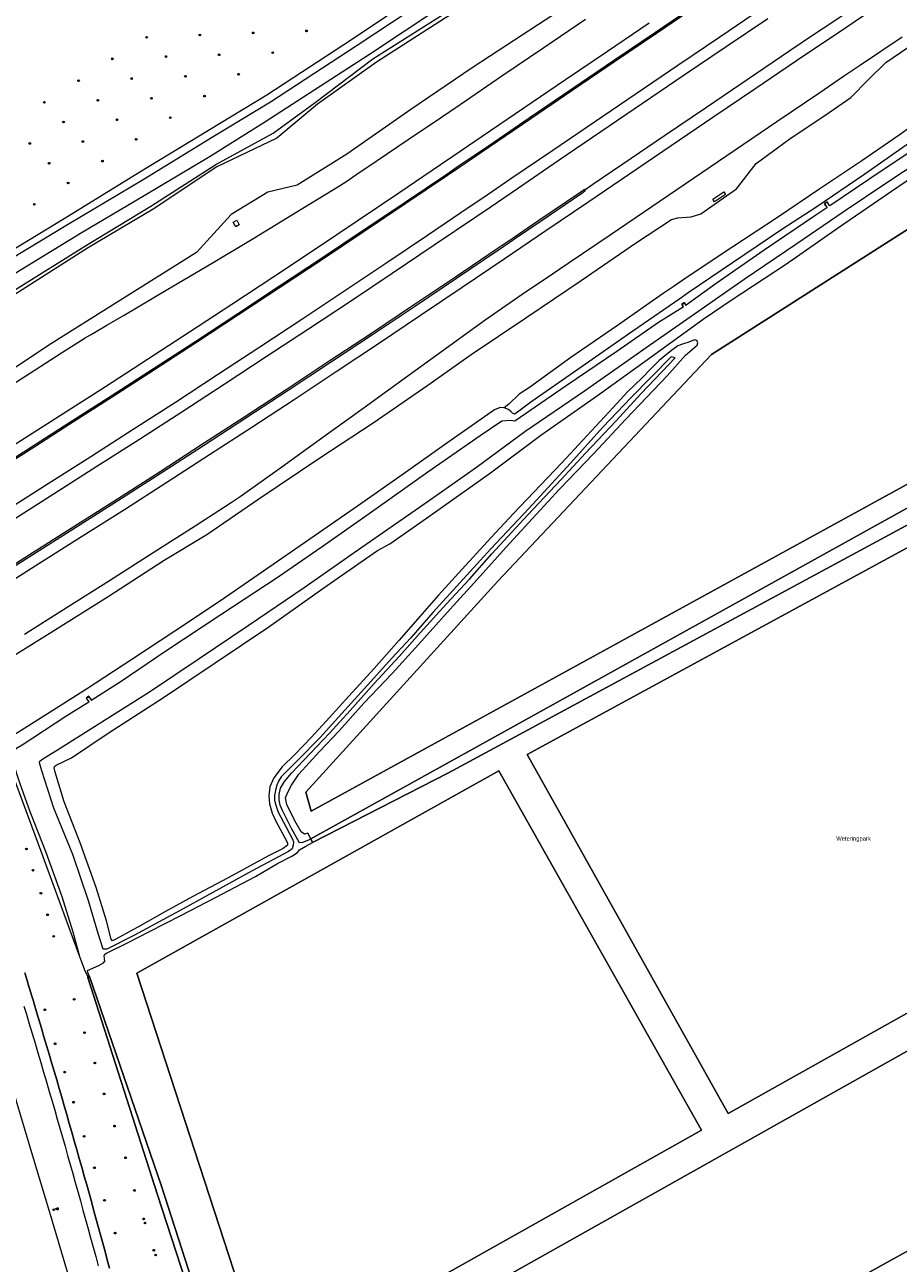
# Model space of a CAD drawing. Header units: metres. Extents: x 138165 to 154469, y 480134 to 494189.
# Tile 163 of 256: x 146210 to 146469, y 485099 to 485467. Entities that reach past the tile are written whole.
import ezdxf

# ---------------------------------------------------------------- set-up
doc = ezdxf.new("R2010")
doc.units = ezdxf.units.M
doc.header["$LTSCALE"] = 0.001
doc.header["$MEASUREMENT"] = 0
for name, color, linetype, lineweight in [('TOP-L-topo objecten punt', 7, 'Continuous', 0), ('TOP-L-topo objecten vlak', 7, 'Continuous', 0), ('TOP-T-topo huisnummering naamgeving', 7, 'Continuous', 0)]:
    doc.layers.add(name, color=color, linetype=linetype, lineweight=lineweight)
doc.styles.add('Style-INTL_ISO', font='INTL_ISO.shx')
doc.styles.add('Style-STANDARD', font='STANDARD.shx')

# ---------------------------------------------------------------- blocks, each defined once
blk = doc.blocks.new('24')
at = {"layer": 'TOP-L-topo objecten punt', "color": 7, "linetype": 'Continuous', "lineweight": 0}
for radius in [0.025, 0.0182, 0.0115, 0.005]:
    blk.add_circle((0, 0), radius, dxfattribs=at)
blk = doc.blocks.new('14')
at = {"layer": 'TOP-L-topo objecten punt', "color": 7, "linetype": 'Continuous', "lineweight": 0}
blk.add_circle((0, 0), 0.025, dxfattribs=at)
at = {"layer": 'TOP-L-topo objecten punt', "color": 7, "linetype": 'Continuous', "lineweight": 0, "style": 'Style-STANDARD'}
blk.add_text('VB', height=0.06, dxfattribs=at).set_placement((0.0483, 0))

msp = doc.modelspace()

# ---------------------------------------------------------------- linework, layer by layer
at = {"layer": 'TOP-L-topo objecten vlak', "flags": 128}
for points in [[(146451.41, 485557.66), (146449.07, 485557.32), (146446.39, 485555.53), (146441.17, 485552.02), (146432.84, 485546.41), (146412.47, 485533.26), (146388.19, 485517.78), (146367.24, 485503.53), (146346.67, 485489.76), (146327.64, 485477.02), (146306.99, 485463.04), (146281.51, 485446.48), (146264.16, 485435.94), (146243.73, 485423.51), (146221.21, 485409.71), (146200.39, 485397.1), (146178.78, 485383.4), (146164.41, 485375.29), (146161.55, 485373.08), (146161.11, 485370.78), (146161.76, 485368.08), (146160.67, 485367.4), (146152.47, 485362.24)], [(146447.08, 485542.46), (146441.52, 485539.02), (146417.95, 485524.05), (146396.15, 485507.79), (146374.31, 485494.85), (146352.99, 485480.39), (146334.26, 485469.23), (146314.09, 485456.29), (146296.55, 485443.8), (146284.48, 485433.66), (146266.59, 485425.14), (146247.67, 485412.55), (146228.16, 485400.96), (146206.57, 485387.21), (146182.82, 485373.44), (146166.29, 485361.23), (146163.69, 485359.21)], [(146456.28, 485527.57), (146450.63, 485525.36), (146424.84, 485509.7), (146405.02, 485495.99), (146382.68, 485480.79), (146362.29, 485467.48), (146342.82, 485454.77), (146324.3, 485442.16), (146305.26, 485428.86), (146290.53, 485419.65), (146281.76, 485417.61), (146270.91, 485410.94), (146260.56, 485399.7), (146236.37, 485384.48), (146217.44, 485372.63), (146192.23, 485355.87), (146169.87, 485342.41)], [(146480.28, 485488.73), (146474.29, 485484.7), (146461.82, 485476.33), (146449.42, 485467.98), (146444.3, 485464.52), (146436.99, 485459.59), (146424.57, 485451.18), (146412.16, 485442.78), (146399.74, 485434.36), (146387.34, 485425.94), (146378.39, 485419.85), (146376.03, 485418.24)], [(146409.71, 485473.15), (146397.28, 485464.74), (146384.85, 485456.31), (146372.43, 485447.88), (146360.01, 485439.44), (146347.6, 485431), (146338.81, 485425.02), (146335.22, 485422.58), (146322.84, 485414.2), (146310.44, 485405.86), (146298.02, 485397.57), (146285.57, 485389.32), (146273.09, 485381.09), (146260.59, 485372.91), (146248.05, 485364.76), (146235.51, 485356.65), (146222.94, 485348.59), (146212.48, 485341.91), (146197.72, 485332.56), (146185.07, 485324.6), (146178.04, 485320.21)], [(146428.55, 485472.08), (146416.12, 485463.67), (146403.71, 485455.24), (146391.29, 485446.82), (146378.87, 485438.39), (146366.47, 485429.96), (146354.06, 485421.52), (146345.73, 485415.85), (146341.68, 485413.09), (146329.26, 485404.7), (146316.84, 485396.36), (146304.37, 485388.04), (146291.88, 485379.72), (146279.37, 485371.48), (146266.85, 485363.28), (146254.33, 485355.12), (146241.74, 485347.01), (146229.13, 485338.94), (146216.49, 485330.88), (146203.86, 485322.87), (146191.13, 485314.9), (146182.07, 485309.26)], [(146197.44, 485332.98), (146210.11, 485341), (146222.66, 485349.02), (146235.24, 485357.08), (146247.79, 485365.19), (146260.35, 485373.35), (146272.84, 485381.53), (146285.28, 485389.73), (146297.77, 485398.01), (146310.17, 485406.29), (146322.57, 485414.62), (146334.95, 485422.99), (146338.51, 485425.41), (146347.33, 485431.41), (146359.74, 485439.85), (146372.13, 485448.28), (146384.57, 485456.73), (146396.99, 485465.15), (146409.42, 485473.57)], [(146201.02, 485299.19), (146213.75, 485307.2), (146226.44, 485315.24), (146239.13, 485323.3), (146251.78, 485331.42), (146264.4, 485339.58), (146277, 485347.78), (146289.58, 485356.01), (146302.13, 485364.28), (146314.66, 485372.59), (146327.16, 485380.99), (146339.6, 485389.36), (146352.05, 485397.78), (146357.04, 485401.17), (146364.47, 485406.23), (146376.87, 485414.66), (146389.27, 485423.09), (146401.65, 485431.5), (146414.09, 485439.89), (146426.52, 485448.29), (146438.96, 485456.69), (146446.21, 485461.6), (146451.38, 485465.1), (146463.8, 485473.5)], [(146328.71, 485474.67), (146308.34, 485461.23), (146282.54, 485444.37), (146265.53, 485434.02), (146244.76, 485421.26), (146222.68, 485408.15), (146201.29, 485395.26)], [(146203.64, 485391.67), (146226.14, 485405.38), (146245.03, 485416.59), (146264.62, 485428.28), (146280.56, 485438.32), (146294.03, 485446.99), (146311.99, 485458.63), (146332.31, 485472.14)], [(146152.47, 485362.24), (146153.38, 485359.81), (146154.2, 485358.67), (146162.33, 485362.91), (146162.81, 485363.16), (146164.84, 485364.47), (146182.37, 485374.42), (146191.14, 485379.57), (146193.53, 485383.27), (146195.04, 485384.45), (146198.59, 485383.85), (146206.02, 485388.14), (146227.85, 485401.83), (146247, 485413.4), (146266.29, 485425.83), (146283.41, 485435.11), (146295.82, 485444.26), (146313.03, 485457.22), (146333.75, 485470.32)], [(146183.3, 485305.92), (146192.93, 485311.98), (146205.65, 485319.96), (146218.24, 485327.98), (146230.93, 485336.11), (146243.59, 485344.21), (146256.17, 485352.34), (146268.76, 485360.51), (146281.31, 485368.72), (146293.84, 485376.96), (146306.31, 485385.24), (146318.74, 485393.54), (146331.2, 485401.9), (146343.6, 485410.29), (146347.85, 485413.18), (146356.02, 485418.72), (146368.37, 485427.16), (146380.77, 485435.6), (146393.18, 485444.03), (146405.59, 485452.46), (146418.02, 485460.88), (146430.43, 485469.27)], [(146200.06, 485356.77), (146212.59, 485364.78), (146220.48, 485369.8), (146225.33, 485372.89), (146227.47, 485374.28), (146229.03, 485375.21), (146230.23, 485375.89), (146233.9, 485378.04), (146239.06, 485381.08), (146252.08, 485388.75), (146265.06, 485396.43), (146277.62, 485403.97), (146290.4, 485411.78), (146303.11, 485419.52), (146305.23, 485420.9), (146307.95, 485422.72), (146314.29, 485426.97), (146326.61, 485435.31), (146330.08, 485437.66), (146338.98, 485443.7), (146351.37, 485452.15), (146363.79, 485460.59), (146376.22, 485469.03)], [(146200.88, 485276.56), (146217.58, 485286.94), (146234.33, 485297.42), (146251, 485308.22), (146263.61, 485315.83), (146279.07, 485326.47), (146297.21, 485338.62), (146313.09, 485349.06), (146329.37, 485360.2), (146342.24, 485369.35), (146358.46, 485380.21), (146374.94, 485391.34), (146391.04, 485402.39), (146401.76, 485409.48), (146403.69, 485409.98), (146407.58, 485410.23), (146410.54, 485411.19), (146421.15, 485418.59), (146426.92, 485426.15), (146436.66, 485433.23), (146448.64, 485441.31), (146455.11, 485445.73), (146460.3, 485451.05), (146465.49, 485456.13), (146482.91, 485468.02)], [(146395.15, 485467.86), (146382.73, 485459.44), (146370.3, 485451.01), (146357.89, 485442.57), (146345.48, 485434.12), (146336.74, 485428.18), (146333.13, 485425.72), (146320.76, 485417.32), (146308.34, 485408.96), (146295.94, 485400.66), (146283.58, 485392.46), (146271.05, 485384.22), (146258.54, 485376.02), (146246.05, 485367.9), (146233.5, 485359.77), (146220.97, 485351.7), (146208.37, 485343.69), (146199.32, 485337.97), (146193.98, 485334.63), (146189.36, 485331.8), (146187.55, 485330.7), (146182.87, 485327.81), (146176.66, 485323.96)], [(146470.39, 485463.7), (146457.96, 485455.32), (146452.95, 485451.94), (146445.54, 485446.93), (146433.13, 485438.53), (146420.73, 485430.12), (146408.3, 485421.65), (146395.9, 485413.27), (146383.5, 485404.86), (146371.1, 485396.44), (146363.92, 485391.57), (146358.72, 485388.05), (146346.38, 485379.59), (146334.86, 485371.23), (146322.7, 485362.38), (146310.45, 485353.5), (146298.15, 485344.67), (146285.96, 485335.9), (146273.52, 485327.06), (146270.86, 485325.24), (146260.15, 485318.34), (146247.4, 485310.15), (146234.67, 485302.05), (146222.16, 485294.11), (146209.45, 485286.08)], [(146500.26, 485456.39), (146499.2, 485455.57), (146489.27, 485448.31), (146479.67, 485441.88), (146469.46, 485434.58), (146458.37, 485426.92), (146445.85, 485418.59), (146433.24, 485410.06), (146420.05, 485401.37), (146406.46, 485392.3), (146402.24, 485389.46), (146399.31, 485387.44), (146385.68, 485377.99), (146371.89, 485368.45), (146359.6, 485359.57), (146356.48, 485357.58), (146353.46, 485354.55), (146351.99, 485353.46)], [(146508.69, 485454.41), (146508.85, 485453.94), (146507.89, 485453.17), (146503.88, 485450.53), (146491.98, 485442.7), (146476.58, 485432.21), (146460.44, 485421.4), (146448.84, 485413.55), (146448.49, 485413.86)], [(146474.26, 485433.48), (146459.24, 485422.98), (146444.64, 485413.08), (146434.54, 485406.47), (146419.89, 485396.56), (146406.74, 485387.68), (146404.28, 485385.93), (146401.1, 485383.72), (146389, 485375.39), (146373.95, 485364.93), (146360, 485355.19), (146355.62, 485351.89), (146355.12, 485351.61), (146354.55, 485351.93), (146354.03, 485352.41), (146353.31, 485353.02), (146351.99, 485353.46)], [(146294.54, 485225.35), (146293.86, 485224.96), (146292.07, 485224.28), (146291.15, 485224.17), (146288.85, 485228.44), (146286.06, 485234.03), (146285.49, 485235.38), (146285.13, 485236.94), (146285.16, 485238.56), (146285.56, 485240.45), (146286.75, 485242.38), (146288.86, 485244.91), (146294.44, 485250.81), (146300.14, 485256.78), (146306.21, 485263.48), (146313.38, 485271.57), (146320.84, 485279.54), (146327.02, 485286.62), (146334.85, 485295.18), (146341.72, 485302.59), (146348.4, 485310.07), (146359.07, 485321.7), (146368.88, 485332.06), (146376.18, 485339.98), (146385.29, 485349.61), (146392.64, 485357.63), (146398.98, 485364.3), (146402.9, 485368.33), (146401.72, 485368.67), (146389.8, 485356.6), (146381.35, 485347.7), (146371.73, 485337.07), (146359.38, 485323.58), (146348.11, 485311.56), (146338.85, 485301.47), (146330.79, 485292.64), (146324.27, 485285.17), (146318.67, 485279.04), (146311.43, 485271.1), (146303.69, 485262.52), (146297.36, 485255.53), (146290.74, 485248.74), (146285.72, 485243.79), (146284.98, 485242.47), (146284.46, 485241.3), (146284.14, 485240.24), (146283.75, 485238.33), (146283.8, 485236.83), (146284.17, 485235.34), (146284.83, 485233.31), (146287.23, 485228.8), (146289.1, 485225.28), (146289.42, 485224.46), (146289.34, 485223.46), (146288.98, 485222.44), (146287.91, 485221.61), (146277.16, 485215.89), (146256.59, 485204.58), (146242.1, 485196.71), (146233.96, 485192.6), (146232.81, 485192.6), (146231.39, 485197.19), (146228.52, 485206.93), (146223.84, 485220.68), (146218.19, 485234.48), (146214.64, 485245.59), (146213.89, 485247.96), (146214, 485248.43), (146214.9, 485249.17), (146219.3, 485251.81), (146234.07, 485261.14), (146246.58, 485269.06), (146261.42, 485279), (146275.92, 485288.77), (146292.59, 485300.13), (146307.43, 485310.47), (146329.12, 485325.57), (146343.85, 485335.89), (146358.16, 485346.41), (146375.96, 485358.55), (146394.27, 485371.41), (146409.56, 485382.15), (146423.39, 485391.71), (146438.75, 485402.14), (146453.12, 485411.98), (146465.51, 485420.25), (146480.93, 485430.49)], [(146294.54, 485225.35), (146293.71, 485227.07), (146292.72, 485226.8), (146291.72, 485227.46), (146289.8, 485230.74), (146287.45, 485235.59), (146287.08, 485237.59), (146287.68, 485239.25), (146288.78, 485241.28), (146291.02, 485244.62), (146297.15, 485251.36), (146302.97, 485257.51), (146310.36, 485265.74), (146318.75, 485274.47), (146326.53, 485283.16), (146335.98, 485293.68), (146343.97, 485302.46), (146352.62, 485312.1), (146361.57, 485321.77), (146368.49, 485329.27), (146378.56, 485339.84), (146388.16, 485350.13), (146400.46, 485363.05), (146405.96, 485369.12), (146409.45, 485372.15), (146409.56, 485372.83), (146409.45, 485373.3), (146409.03, 485373.62), (146408.61, 485373.66), (146406.91, 485373.02), (146405.02, 485372.46), (146403.63, 485371.9), (146402.22, 485370.86), (146400.25, 485369.37), (146398.09, 485367.55), (146395.64, 485365.05), (146393.04, 485362.39), (146388.72, 485358.27), (146384.48, 485353.62), (146375.46, 485343.91), (146369.17, 485337.18), (146362.86, 485330.54), (146354.81, 485322.07), (146348.07, 485314.83), (146338.46, 485304.35), (146332.53, 485297.78), (146326.98, 485291.46), (146320.8, 485284.41), (146313.28, 485275.95), (146305.86, 485267.81), (146300.14, 485261.45), (146294.8, 485255.55), (146289.81, 485250.49), (146286.01, 485246.82), (146283.52, 485243.5), (146282.39, 485240.84), (146282.07, 485238.12), (146282.28, 485235.75), (146283.11, 485232.99), (146284.13, 485230.67), (146286.71, 485225.88), (146287.58, 485224.23), (146287.65, 485223.49), (146286.35, 485222.49), (146281.98, 485220.3), (146269.76, 485213.65), (146259.53, 485208.25), (146251.35, 485203.82), (146243.18, 485199.15), (146241.66, 485198.29), (146236.59, 485195.54), (146235.58, 485195.02), (146235.19, 485195.58), (146233.8, 485200.97), (146230.73, 485210.91), (146226, 485224.16), (146221.2, 485236.4), (146218.61, 485245.23), (146218.3, 485246.43), (146218.32, 485246.9), (146218.82, 485247.26), (146223.43, 485249.47), (146234.36, 485256.76), (146250.74, 485267.38), (146265.86, 485277.47), (146282.09, 485288.43), (146298.17, 485299.77), (146314.4, 485311.07), (146318.06, 485313.09), (146329.98, 485321.36), (146347.95, 485334.16), (146362.97, 485345.38), (146379.83, 485357.19), (146395.74, 485368.68), (146411.19, 485379.86), (146419.55, 485385.46), (146435.66, 485396.08), (146451.44, 485407.1), (146466.84, 485417.72), (146485.47, 485430.36)], [(146507.04, 485428.9), (146413.63, 485369.34), (146350.13, 485301.97), (146293.04, 485239.25), (146294.66, 485233.59), (146558.68, 485378.32)], [(146558.68, 485378.32), (146294.66, 485233.59), (146293.04, 485239.25), (146350.13, 485301.97), (146413.63, 485369.34), (146507.04, 485428.9)], [(146187.31, 485295.03), (146199.02, 485302.35), (146211.75, 485310.36), (146224.43, 485318.39), (146237.09, 485326.48), (146249.73, 485334.59), (146262.35, 485342.74), (146274.94, 485350.93), (146287.51, 485359.16), (146300.04, 485367.42), (146312.56, 485375.72), (146325.05, 485384.06), (146337.53, 485392.44), (146349.97, 485400.85), (146354.68, 485404.06), (146362.38, 485409.29), (146374.78, 485417.73), (146375.88, 485418.48), (146376.03, 485418.24)], [(146376.03, 485418.24), (146376.03, 485417.85), (146375.11, 485417.21), (146362.73, 485408.79), (146355.12, 485403.61), (146350.32, 485400.35), (146337.87, 485391.93), (146325.4, 485383.56), (146312.9, 485375.22), (146300.38, 485366.92), (146287.83, 485358.66), (146275.27, 485350.43), (146262.66, 485342.24), (146250.05, 485334.1), (146237.41, 485325.99), (146224.94, 485318.02), (146211.9, 485309.76), (146199.19, 485301.76), (146187.5, 485294.47)], [(146414.61, 485414.68), (146414.04, 485415.51), (146417.33, 485417.69), (146417.88, 485416.89), (146414.61, 485414.68)], [(146447.82, 485413.43), (146447.97, 485412.96), (146444.67, 485410.73), (146429.33, 485400.39), (146415.05, 485390.48), (146406.12, 485384.02)], [(146448.49, 485413.86), (146448.58, 485413.91), (146448.13, 485414.61), (146448.04, 485414.75), (146447.19, 485414.22), (146447.29, 485414.07), (146447.73, 485413.37), (146447.82, 485413.43)], [(146447.82, 485413.43), (146447.33, 485414.19), (146448.01, 485414.62), (146448.49, 485413.86)], [(146271.48, 485408.68), (146272.53, 485409.27), (146273.31, 485407.92), (146272.28, 485407.33), (146271.48, 485408.68)], [(146405.25, 485383.4), (146397.92, 485378.86), (146385.51, 485370.25), (146370.5, 485359.98), (146355.24, 485349.53), (146353.81, 485349.7), (146351.33, 485349.55), (146344.88, 485345.2), (146329.32, 485334.38), (146311.89, 485321.98), (146297.92, 485312.13), (146284.82, 485303.18), (146267.81, 485291.97), (146251.15, 485280.96), (146238.21, 485272.16), (146229.47, 485266.6)], [(146406.12, 485384.02), (146405.65, 485384.79), (146404.77, 485384.27), (146405.25, 485383.4)], [(146405.25, 485383.4), (146405.37, 485383.47), (146404.92, 485384.23), (146405.61, 485384.64), (146406.02, 485383.94), (146406.12, 485384.02)], [(146294.54, 485225.35), (146295.05, 485224.27), (146335.5, 485244.97), (146559.09, 485365.77), (146556.46, 485370.59), (146343.95, 485252.74), (146294.54, 485225.35)], [(146294.54, 485225.35), (146343.95, 485252.74), (146556.46, 485370.59), (146559.09, 485365.77), (146335.5, 485244.97), (146295.05, 485224.27)], [(146351.99, 485353.46), (146350.89, 485353.56), (146349.2, 485352.94), (146335.34, 485343.15), (146322.01, 485333.78), (146308.4, 485324.28), (146294.31, 485314.43), (146280.51, 485304.9), (146267.38, 485295.92), (146254.12, 485287.1), (146241.31, 485278.64), (146227.86, 485269.84), (146218.93, 485264.19), (146204.66, 485255.23), (146203.39, 485254.41), (146202.56, 485253.57)], [(146545.13, 485214.72), (146487.49, 485320.41), (146358.89, 485250.48), (146418.63, 485143.68), (146545.13, 485214.72)], [(146358.89, 485250.48), (146487.49, 485320.41), (146545.13, 485214.72), (146418.63, 485143.68), (146358.89, 485250.48)], [(146228.58, 485266.03), (146221.78, 485261.7), (146208.72, 485253.22), (146206.86, 485252.08), (146206.33, 485251.07), (146205.86, 485249.51), (146206.02, 485248.14), (146208.05, 485241.78), (146210.99, 485233.46), (146215.75, 485221.42), (146220.51, 485208.24), (146223.8, 485197.76), (146225.8, 485190.42)], [(146229.47, 485266.6), (146229.14, 485267.02), (146228.58, 485267.78), (146227.76, 485267.16), (146228.33, 485266.39), (146228.58, 485266.03)], [(146228.58, 485266.03), (146228.69, 485266.1), (146227.91, 485267.14), (146228.55, 485267.62), (146229.36, 485266.53), (146229.47, 485266.6)], [(146202.56, 485253.57), (146214.18, 485221.99), (146225.8, 485190.42)], [(146410.71, 485138.8), (146350.48, 485245.6), (146242.82, 485185.41), (146281.7, 485066.24), (146410.71, 485138.8)], [(146350.48, 485245.6), (146410.71, 485138.8), (146281.7, 485066.24), (146242.82, 485185.41), (146350.48, 485245.6)], [(146295.05, 485224.27), (146294.54, 485225.35)], [(146228.73, 485184.44), (146228.3, 485185.66), (146228.14, 485186.22), (146231.58, 485187.71), (146232.91, 485188.5), (146233.31, 485189.03), (146233.16, 485190.62), (146233.34, 485191.1), (146233.81, 485191.38), (146240.09, 485194.43), (146246.64, 485197.78), (146255.9, 485202.63), (146266.19, 485207.91), (146278.08, 485214.17), (146284.64, 485218.06), (146288.88, 485220.26), (146290.65, 485221.36), (146291.24, 485222.11), (146293.05, 485223.19), (146295.05, 485224.27)], [(146284.89, 485057.27), (146300.15, 485013.72), (146324.19, 485020.93), (146545.31, 485143.57), (146576.79, 485157.7), (146550.12, 485206.22), (146284.89, 485057.27)], [(146550.12, 485206.22), (146576.79, 485157.7), (146545.31, 485143.57), (146324.19, 485020.93), (146300.15, 485013.72), (146284.89, 485057.27), (146550.12, 485206.22)], [(146225.8, 485190.42), (146226.1, 485189.58), (146227.46, 485185.9), (146228.03, 485184.8), (146228.24, 485184.18)], [(146234.73, 485097.78), (146234.06, 485100.26), (146233.39, 485102.73), (146232.72, 485105.21), (146232.04, 485107.68), (146231.37, 485110.16), (146230.69, 485112.63), (146230, 485115.1), (146229.32, 485117.58), (146228.63, 485120.05), (146227.95, 485122.52), (146227.21, 485125.13), (146226.48, 485127.74), (146225.74, 485130.35), (146225, 485132.97), (146224.26, 485135.58), (146223.52, 485138.19), (146222.77, 485140.8), (146222.02, 485143.4), (146221.27, 485146.01), (146220.51, 485148.62), (146219.77, 485151.18), (146219.02, 485153.74), (146218.27, 485156.3), (146217.52, 485158.86), (146216.76, 485161.41), (146216, 485163.97), (146215.24, 485166.53), (146214.48, 485169.08), (146213.71, 485171.64), (146213.02, 485173.96), (146212.32, 485176.28), (146212.08, 485177.11), (146211.63, 485178.61), (146210.92, 485180.93), (146210.76, 485181.46), (146210.22, 485183.25), (146209.5, 485185.57)], [(146209.5, 485185.57), (146210.22, 485183.25), (146210.76, 485181.46), (146210.92, 485180.93), (146211.63, 485178.61), (146212.08, 485177.11), (146212.32, 485176.28), (146213.02, 485173.96), (146213.71, 485171.64), (146214.48, 485169.08), (146215.24, 485166.53), (146216, 485163.97), (146216.76, 485161.41), (146217.52, 485158.86), (146218.27, 485156.3), (146219.02, 485153.74), (146219.77, 485151.18), (146220.51, 485148.62), (146221.27, 485146.01), (146222.02, 485143.4), (146222.77, 485140.8), (146223.52, 485138.19), (146224.26, 485135.58), (146225, 485132.97), (146225.74, 485130.35), (146226.48, 485127.74), (146227.21, 485125.13), (146227.95, 485122.52), (146228.63, 485120.05), (146229.32, 485117.58), (146230, 485115.1), (146230.69, 485112.63), (146231.37, 485110.16), (146232.04, 485107.68), (146232.72, 485105.21), (146233.39, 485102.73), (146234.06, 485100.26), (146234.73, 485097.78)], [(146289.28, 485003.39), (146275.26, 485044.47), (146250.17, 485122.08), (146228.73, 485184.44), (146228.24, 485184.18), (146248.99, 485119.52), (146275.55, 485037.98), (146287.76, 484997.42), (146290.89, 484998.51)], [(146228.24, 485184.18), (146228.73, 485184.44)], [(146275.55, 485037.98), (146248.99, 485119.52), (146228.24, 485184.18)], [(146228.73, 485184.44), (146250.17, 485122.08), (146275.26, 485044.47)], [(146209.28, 485175.64), (146210, 485173.22), (146210.86, 485170.36), (146211.72, 485167.49), (146212.58, 485164.63), (146213.43, 485161.76), (146214.28, 485158.89), (146215.13, 485156.03), (146215.97, 485153.16), (146216.81, 485150.29), (146217.64, 485147.41), (146218.42, 485144.73), (146219.2, 485142.04), (146219.97, 485139.36), (146220.74, 485136.67), (146221.5, 485133.98), (146222.26, 485131.29), (146223.02, 485128.6), (146223.78, 485125.91), (146224.54, 485123.22), (146225.29, 485120.53), (146226.06, 485117.77), (146226.83, 485115.01), (146227.59, 485112.25), (146228.35, 485109.49), (146229.11, 485106.73), (146229.87, 485103.97), (146230.63, 485101.21), (146231.38, 485098.44)], [(146228.84, 485074.76), (146224.26, 485089.94), (146216.97, 485114.29), (146212.22, 485130.09), (146208.04, 485144.05), (146199.53, 485172.4)]]:
    msp.add_lwpolyline(points, dxfattribs=at)

# ---------------------------------------------------------------- block references
at = {"layer": 'TOP-L-topo objecten punt', "xscale": 10, "yscale": 10, "zscale": 10}
for name, p in [('24', (146261.55, 485464.3)), ('24', (146277.44, 485464.94)), ('24', (146293.3, 485465.53)), ('24', (146245.76, 485463.64)), ('24', (146235.54, 485457.23)), ('24', (146251.5, 485457.91)), ('24', (146267.31, 485458.44)), ('24', (146283.23, 485459.08)), ('24', (146225.51, 485450.75)), ('24', (146241.32, 485451.38)), ('24', (146257.29, 485452.01)), ('24', (146273.09, 485452.62)), ('24', (146262.93, 485446.15)), ('24', (146215.36, 485444.3)), ('24', (146231.27, 485444.9)), ('24', (146247.19, 485445.48)), ('24', (146221.04, 485438.45)), ('24', (146236.95, 485439.12)), ('24', (146252.79, 485439.74)), ('24', (146211.01, 485432.07)), ('24', (146226.8, 485432.65)), ('24', (146242.62, 485433.29)), ('24', (146216.77, 485426.2)), ('24', (146232.61, 485426.82)), ('24', (146222.43, 485420.34)), ('24', (146212.37, 485413.98)), ('24', (146210.03, 485222.36)), ('24', (146211.97, 485216.05)), ('24', (146214.32, 485209.22)), ('24', (146216.31, 485202.79)), ('24', (146218.12, 485196.39)), ('24', (146224.23, 485177.66)), ('24', (146215.5, 485174.55)), ('24', (146227.31, 485167.77)), ('24', (146218.55, 485164.46)), ('24', (146230.38, 485158.75)), ('24', (146221.37, 485156.03)), ('24', (146233.12, 485149.56)), ('24', (146224.04, 485147.07)), ('24', (146227.16, 485136.94)), ('24', (146236.23, 485139.99)), ('24', (146239.49, 485130.57)), ('24', (146230.24, 485127.59)), ('24', (146242.13, 485120.85)), ('14', (146218.12, 485115.1)), ('24', (146233.23, 485117.91)), ('24', (146244.87, 485112.39)), ('24', (146245.27, 485111.16)), ('24', (146236.4, 485108.18)), ('24', (146247.89, 485103.08)), ('24', (146248.42, 485101.65))]:
    msp.add_blockref(name, p, dxfattribs=at)

# ---------------------------------------------------------------- texts
at = {"layer": 'TOP-T-topo huisnummering naamgeving', "style": 'Style-INTL_ISO'}
msp.add_text('Weteringpark', height=1.25, dxfattribs=at).set_placement((146450.76, 485224.83))

doc.saveas('drawing.dxf')
